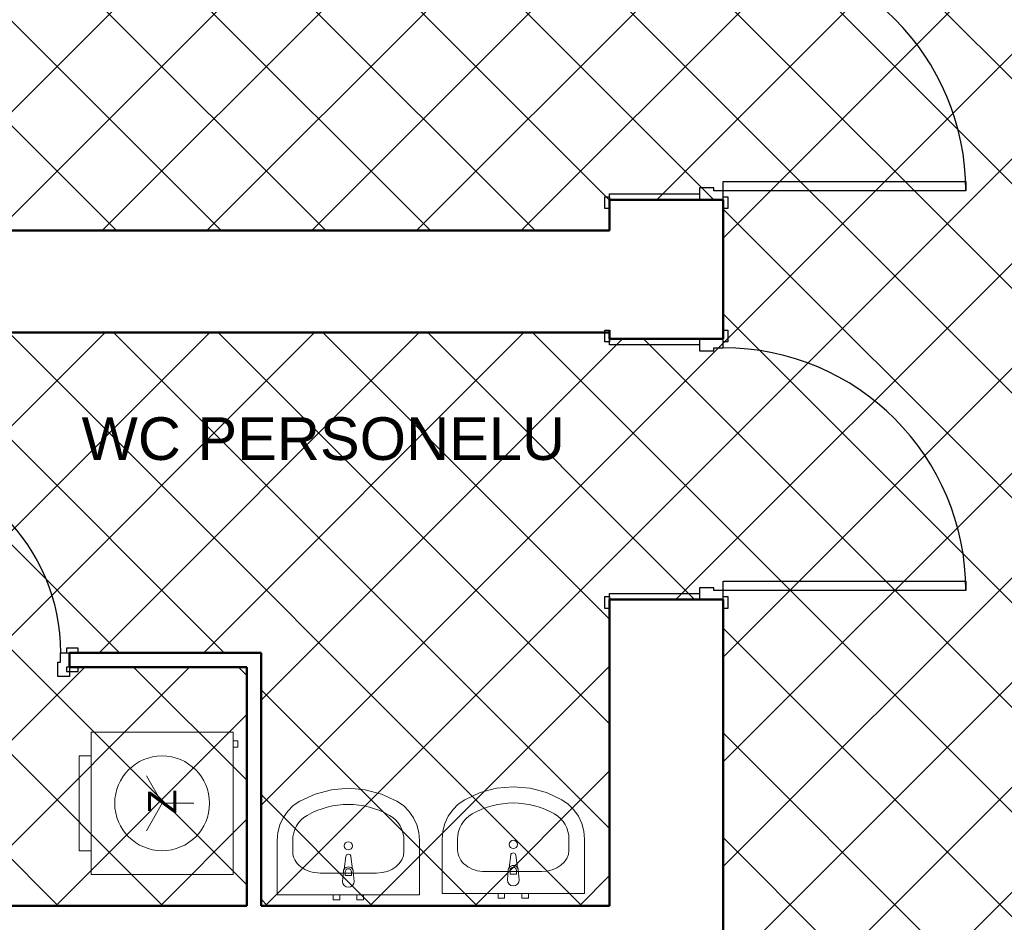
# Model space of a CAD drawing. Header units: millimetres. Extents: x -61343 to 9939, y -6894 to 7453.
# Tile 28 of 255: x -26726 to -26310, y 3639 to 4019. Entities that reach past the tile are written whole.
import ezdxf
from ezdxf.enums import TextEntityAlignment as Align

# ---------------------------------------------------------------- set-up
doc = ezdxf.new("R2010")
doc.units = ezdxf.units.MM
doc.header["$MEASUREMENT"] = 0
for name, color, linetype, lineweight in [('A_opisy', 81, 'Continuous', 13), ('A_sanitarka', 140, 'Continuous', 13), ('A_wymiary', 253, 'Continuous', 9), ('A_ściany istniejące hatch', 82, 'Continuous', 9)]:
    doc.layers.add(name, color=color, linetype=linetype, lineweight=lineweight)
for name, color, linetype in [('Drzwi Archicad', 7, 'Continuous'), ('Konstrukcja - Ściany zew', 7, 'Continuous'), ('Wnętrze - Umeblowanie', 7, 'Continuous')]:
    doc.layers.add(name, color=color, linetype=linetype)
doc.styles.get("Standard").update_dxf_attribs({"font": 'arial.ttf'})
doc.styles.add('STYL_AUTOMATYCZNY_1', font='arial.ttf')
doc.dimstyles.new('1do100', dxfattribs={"dimtxt": 20, "dimasz": 15, "dimexe": 15, "dimexo": 0.625, "dimgap": 6, "dimtad": 1, "dimtxsty": 'Standard', "dimblk": 'ARCHTICK', "dimcen": 2.5, "dimadec": 0, "dimazin": 0, "dimtfac": 1, "dimtmove": 0, "dimatfit": 3, "dimldrblk": 'OBLIQUE', "dimfxl": 15, "dimfxlon": 1, "dimarcsym": 0})

# ---------------------------------------------------------------- blocks, each defined once
blk = doc.blocks.new('Drzwi metalowe 27_3')
at = {"layer": 'Drzwi Archicad', "color": 7, "linetype": 'Continuous', "lineweight": 25}
for p, q in [((472.0000000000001, 0), (472, 1024)), ((472, 1024), (512, 1024)), ((512, 1024), (512, 0)), ((-587.0000000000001, 0), (-587.0000000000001, 19)), ((-587.0000000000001, 19), (-537, 19)), ((-537, 0), (-587.0000000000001, 0)), ((-512, 0), (-550, 0)), ((-550, 0), (-550, -100)), ((-537, 19), (-537, 0)), ((-512, -40), (-512, 0)), ((512, 0), (472.0000000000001, 0)), ((550, 0), (512, 0)), ((512, 0), (512, -40)), ((537, 19), (587.0000000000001, 19)), ((537, 0), (537, 19)), ((587.0000000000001, 0), (537, 0)), ((550, -100), (550, 0)), ((587.0000000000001, 19), (587.0000000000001, 0)), ((-500, -40), (-512, -40)), ((-500, -100), (-500, -40)), ((512, -40), (500, -40)), ((500, -40), (500, -100)), ((-550, -480), (-550, -100)), ((-550, -100), (-525, -100)), ((-550, -100), (-500, -100)), ((-525, -100), (-525, -480)), ((500, -100), (550, -100)), ((525, -480), (525, -100)), ((525, -100), (550, -100)), ((550, -100), (550, -480)), ((-587.0000000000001, -499), (-587.0000000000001, -480)), ((-587.0000000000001, -480), (-537, -480)), ((-525, -480), (-550, -480)), ((-537, -480), (-537, -499)), ((550, -480), (525, -480)), ((537, -480), (587.0000000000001, -480)), ((537, -499), (537, -480)), ((587.0000000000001, -480), (587.0000000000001, -499)), ((-537, -499), (-587.0000000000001, -499)), ((587.0000000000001, -499), (537, -499))]:
    blk.add_line(p, q, dxfattribs=at)
blk.add_arc((512, 0), 1024, 90, 180, dxfattribs=at)
blk = doc.blocks.new('Ściana_6_1', base_point=(-11072.26123587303, -3900.000000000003))
at = {"layer": 'Konstrukcja - Ściany zew', "color": 7, "linetype": 'Continuous', "lineweight": 50}
for p, q in [((-11552.26123587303, 6229.991698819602), (-11552.26123587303, 6192.991698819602)), ((-11172.26123587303, 6229.991698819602), (-11552.26123587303, 6229.991698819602)), ((-11072.26123587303, 6229.991698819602), (-11172.26123587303, 6229.991698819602)), ((-11072.26123587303, 6229.991698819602), (-11072.26123587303, 6192.991698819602)), ((-11552.26123587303, 5643.609307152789), (-11552.26123587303, 5680.609307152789)), ((-11072.26123587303, 5643.609307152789), (-11072.26123587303, 5680.609307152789)), ((-11172.26123587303, 5643.609307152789), (-11552.26123587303, 5643.609307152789)), ((-11072.26123587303, 5643.609307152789), (-11172.26123587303, 5643.609307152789)), ((-11552.26123587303, 4543.609307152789), (-11552.26123587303, 4506.609307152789)), ((-11172.26123587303, 4543.609307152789), (-11552.26123587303, 4543.609307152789)), ((-11072.26123587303, 4543.609307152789), (-11172.26123587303, 4543.609307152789)), ((-11072.26123587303, 4543.609307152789), (-11072.26123587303, 4506.609307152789))]:
    blk.add_line(p, q, dxfattribs=at)
at = {"layer": 'Konstrukcja - Ściany zew', "color": 7, "linetype": 'Continuous', "lineweight": 50, "flags": 128}
for points in [[(-11552.26123587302, 6229.991698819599), (-11552.26123587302, 6099.999999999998)], [(-11072.26123587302, 5643.60930715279), (-11072.26123587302, 6229.991698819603)], [(-11552.26123587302, 5669.999999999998), (-11552.26123587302, 5643.609307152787)], [(-11552.26123587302, 4543.609307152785), (-11552.26123587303, 3252.197384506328)], [(-11072.26123587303, 3075.060621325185), (-11072.26123587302, 4543.609307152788)]]:
    blk.add_lwpolyline(points, dxfattribs=at)
at = {"layer": 'Drzwi Archicad', "color": 21, "linetype": 'Continuous', "lineweight": 13, "true_color": 0xff9955, "zscale": 1000, "rotation": 270}
for p in [(-11072.26123587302, 6779.991698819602), (-11072.26123587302, 5093.609307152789)]:
    blk.add_blockref('Drzwi metalowe 27_3', p, dxfattribs=at)
blk = doc.blocks.new('Ściana_25_1', base_point=(-11072.26123587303, 3102.197384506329))
at = {"layer": 'Konstrukcja - Ściany zew', "color": 7, "linetype": 'Continuous', "lineweight": 50, "flags": 128}
for points in [[(-13082.26123587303, 3252.19738450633), (-14762.26123587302, 3252.19738450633)], [(-11552.26123587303, 3252.197384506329), (-13022.26123587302, 3252.19738450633)]]:
    blk.add_lwpolyline(points, dxfattribs=at)
blk = doc.blocks.new('Ściana_26_1', base_point=(-11072.26123587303, 5669.999999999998))
at = {"layer": 'Konstrukcja - Ściany zew', "color": 7, "linetype": 'Continuous', "lineweight": 50, "flags": 128}
for points in [[(-11552.26123587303, 6099.999999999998), (-17472.26123587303, 6100)], [(-17472.26123587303, 5670), (-11552.26123587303, 5669.999999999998)]]:
    blk.add_lwpolyline(points, dxfattribs=at)
blk = doc.blocks.new('Ściana_27_1', base_point=(-13082.26123587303, 4319.174191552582))
at = {"layer": 'Konstrukcja - Ściany zew', "color": 7, "linetype": 'Continuous', "lineweight": 50, "flags": 128}
for points in [[(-13022.26123587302, 4319.174191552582), (-13082.26123587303, 4319.174191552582)], [(-13022.26123587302, 3252.19738450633), (-13022.26123587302, 4319.174191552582)], [(-13082.26123587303, 4259.174191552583), (-13082.26123587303, 3252.19738450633)]]:
    blk.add_lwpolyline(points, dxfattribs=at)
blk = doc.blocks.new('Drzwi metalowe 27_22')
at = {"layer": 'Drzwi Archicad', "color": 7, "linetype": 'Continuous', "lineweight": 25}
for p, q in [((366.9999999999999, 0), (366.9999999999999, 814)), ((366.9999999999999, 814), (406.9999999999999, 814)), ((406.9999999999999, 814), (406.9999999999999, 0)), ((-482, 0), (-482, 19)), ((-482, 19), (-432, 19)), ((-432, 0), (-482, 0)), ((-407, 0), (-445, 0)), ((-445, 0), (-445, -100)), ((-432, 19), (-432, 0)), ((-407, -40), (-407, 0)), ((406.9999999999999, 0), (366.9999999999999, 0)), ((445, 0), (407, 0)), ((407, 0), (407, -40)), ((432, 19), (482, 19)), ((432, 0), (432, 19)), ((482, 0), (432, 0)), ((445, -100), (445, 0)), ((482, 19), (482, 0)), ((-395, -40), (-407, -40)), ((-395, -100), (-395, -40)), ((407, -40), (395, -40)), ((395, -40), (395, -100)), ((-482, -79), (-482, -60)), ((-482, -60), (-432, -60)), ((-432, -79), (-482, -79)), ((-432, -60), (-432, -79)), ((432, -60), (482, -60)), ((432, -79), (432, -60)), ((482, -79), (432, -79)), ((482, -60), (482, -79)), ((-445, -100), (-395, -100)), ((395, -100), (445, -100))]:
    blk.add_line(p, q, dxfattribs=at)
at = {"layer": 'Drzwi Archicad', "color": 7, "linetype": 'Continuous', "lineweight": 50}
for p, q in [((-445, 0), (-482, 0)), ((-445, 0), (-482, 0)), ((-445, 0), (-445, -60)), ((-445, 0), (-445, -60)), ((445, 0), (445, -60)), ((445, 0), (445, -60)), ((445, 0), (482, 0)), ((445, 0), (482, 0)), ((-445, -60), (-482, -60)), ((-445, -60), (-482, -60)), ((445, -60), (482, -60)), ((445, -60), (482, -60))]:
    blk.add_line(p, q, dxfattribs=at)
at = {"layer": 'Drzwi Archicad', "color": 7, "linetype": 'Continuous', "lineweight": 25}
blk.add_arc((406.9999999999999, 0), 814, 90, 180, dxfattribs=at)
blk = doc.blocks.new('Ściana_116_1', base_point=(-13082.26123587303, 4319.174191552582))
at = {"layer": 'Konstrukcja - Ściany zew', "color": 7, "linetype": 'Continuous', "lineweight": 50}
for p, q in [((-14720.54434790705, 4319.174191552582), (-14757.54434790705, 4319.174191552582)), ((-14720.54434790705, 4319.174191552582), (-14720.54434790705, 4259.174191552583)), ((-13830.54434790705, 4319.174191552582), (-13793.54434790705, 4319.174191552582)), ((-13830.54434790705, 4319.174191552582), (-13830.54434790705, 4259.174191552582)), ((-14720.54434790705, 4259.174191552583), (-14757.54434790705, 4259.174191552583)), ((-13830.54434790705, 4259.174191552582), (-13793.54434790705, 4259.174191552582))]:
    blk.add_line(p, q, dxfattribs=at)
at = {"layer": 'Konstrukcja - Ściany zew', "color": 7, "linetype": 'Continuous', "lineweight": 50, "flags": 128}
for points in [[(-14720.54435939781, 4319.174191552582), (-14762.26123587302, 4319.174191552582)], [(-13082.26123587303, 4319.174191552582), (-13830.54434688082, 4319.174191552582)], [(-14762.26123587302, 4259.174191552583), (-14720.54434509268, 4259.174191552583)], [(-13830.54433794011, 4259.174191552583), (-13082.26123587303, 4259.174191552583)]]:
    blk.add_lwpolyline(points, dxfattribs=at)
at = {"layer": 'Drzwi Archicad', "color": 21, "linetype": 'Continuous', "lineweight": 13, "true_color": 0xff9955, "xscale": -1, "zscale": 1000}
blk.add_blockref('Drzwi metalowe 27_22', (-14275.54434790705, 4319.174191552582), dxfattribs=at)
blk = doc.blocks.new('Pralka 27')
for q in [(0, -166.6666666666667), (-115.4700538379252, -366.6666666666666), (115.4700538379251, -366.6666666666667)]:
    blk.add_line((0, -300), q)
at = {"flags": 128}
for points in [[(-300, 0), (-300, -600), (300, -600), (300, 0)], [(-263.5, 8.266365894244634e-16), (-236.5, -8.266365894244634e-16), (-236.5, 20), (-263.5, 20)], [(-263.5, 8.266365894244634e-16), (-236.5, -8.266365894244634e-16), (-236.5, 20), (-263.5, 20)], [(-200, -600), (-200, -650), (200, -650), (200, -600)]]:
    blk.add_lwpolyline(points, close=True, dxfattribs=at)
blk.add_circle((0, -300), 200)
at = {"style": 'STYL_AUTOMATYCZNY_1'}
blk.add_attdef('stDisplayText', text='', height=120, rotation=180, dxfattribs=at).set_placement((0, -293.1425694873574), align=Align.MIDDLE_CENTER)
blk = doc.blocks.new('Umywalka 27')
for p, q in [((-13.6, -97.09918775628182), (-13.6, -82.22859068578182)), ((-13.6, -82.22859068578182), (13.6, -82.22859068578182)), ((13.6, -82.22859068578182), (13.6, -97.09918775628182)), ((118.8260869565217, -92.31818181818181), (-118.8260869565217, -92.31818181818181)), ((-234.7826086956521, -183.2727272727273), (-234.7826086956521, -229.090909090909)), ((234.7826086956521, -183.2727272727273), (234.7826086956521, -229.090909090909))]:
    blk.add_line(p, q)
at = {"flags": 128}
for points in [[(-300, 0), (-299.9999999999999, -229.090909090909), (-297.1051497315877, -262.8129358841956), (-288.5131192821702, -295.4571957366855), (-274.4985127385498, -325.9803674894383), (-255.5092414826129, -353.4069206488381), (-232.1522087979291, -376.860293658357), (-205.1739130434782, -395.5909090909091), (-139.9820536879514, -425.5322264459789), (-70.96147764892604, -443.8309893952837), (7.170073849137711e-14, -449.9866996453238), (70.96147764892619, -443.8309893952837), (139.9820536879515, -425.5322264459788), (205.1739130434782, -395.5909090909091), (232.1522087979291, -376.860293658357), (255.5092414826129, -353.4069206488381), (274.4985127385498, -325.9803674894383), (288.5131192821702, -295.4571957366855), (297.1051497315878, -262.8129358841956), (300, -229.090909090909), (300, 0)], [(-63.5, 8.266365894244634e-16), (-36.50000000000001, -8.266365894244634e-16), (-36.50000000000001, 20), (-63.5, 20)], [(36.50000000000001, 8.266365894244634e-16), (63.5, -8.266365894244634e-16), (63.5, 20), (36.50000000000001, 20)]]:
    blk.add_lwpolyline(points, close=True, dxfattribs=at)
blk.add_lwpolyline([(-25, -57.31818181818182), (-21, -99.27099209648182, 0.1210195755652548), (-17.72976797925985, -108.7844437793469), (-11.1, -161.7181818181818, 0.8825662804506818), (11.1000000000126, -161.7181818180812), (17.72976797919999, -108.7844437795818, 0.1210195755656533), (21.00000000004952, -99.27099209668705), (25, -57.31818181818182, 0.9999999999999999)], format="xyb", close=True, dxfattribs=at)
blk.add_circle((0, -207.135), 17.5)
for centre, radius, start, end in [((0, -97.37107366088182), 21.0857698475, 212.7710253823, 327.2289746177), ((0, -97.09918775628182), 13.6, 180, 0)]:
    blk.add_arc(centre, radius, start, end)
for centre, major_axis, ratio, start_param, end_param in [((-118.695652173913, -183.2727272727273), (116.0659090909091, 0), 0.7836456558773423, 1.570796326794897, 3.141592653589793), ((118.695652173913, -183.2727272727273), (116.0659090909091, 0), 0.7836456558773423, 0, 1.570796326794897), ((-118.8521739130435, -229.090909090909), (7.42135960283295e-15, 121.1999999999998), 0.9565217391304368, 1.570796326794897, 2.644617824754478), ((118.8521739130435, -229.090909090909), (7.42135960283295e-15, 121.1999999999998), 0.9565217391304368, 3.638567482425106, 4.71238898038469), ((0, 0), (2.33796207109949e-14, 381.8181818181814), 0.9565217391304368, 2.644617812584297, 3.638567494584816)]:
    blk.add_ellipse(centre, major_axis=major_axis, ratio=ratio, start_param=start_param, end_param=end_param)
blk = doc.blocks.new('_ArchTick')
at = {"color": 0, "linetype": 'ByBlock', "const_width": 0.15}
blk.add_lwpolyline([(-0.5, -0.5), (0.5, 0.5)], dxfattribs=at)
blk = doc.blocks.new('*D2990')
at = {"layer": 'A_wymiary', "color": 0, "lineweight": -2, "transparency": 16777216}
for p, q in [((-41567.80092265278, 3918.543981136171), (-41597.80092265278, 3918.543981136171)), ((-41582.80092265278, 3918.543981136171), (-41582.80092265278, 3818.543981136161)), ((-41597.80092265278, 3818.543981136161), (-41567.80092265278, 3818.543981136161))]:
    blk.add_line(p, q, dxfattribs=at)
at = {"layer": 'Defpoints', "color": 0, "transparency": 16777216}
for p in [(-5380.043037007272, 3918.543981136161), (-41623.519732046, 3818.543981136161), (-41582.80092265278, 3818.543981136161)]:
    blk.add_point(p, dxfattribs=at)
at = {"layer": 'A_wymiary', "color": 0, "lineweight": -2, "transparency": 16777216, "xscale": 15, "yscale": 15, "zscale": 15}
for p, rotation in [((-41582.80092265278, 3918.543981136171), 90), ((-41582.80092265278, 3818.543981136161), 270)]:
    blk.add_blockref('_ArchTick', p, dxfattribs=dict(at, rotation=rotation))
at = {"layer": 'A_wymiary', "color": 0, "transparency": 16777216, "insert": (-41599.01238240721, 3868.54398113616), "char_height": 20, "attachment_point": 5, "rotation": 90}
blk.add_mtext('100', dxfattribs=at)
blk = doc.blocks.new('_Oblique')
at = {"color": 0, "linetype": 'ByBlock', "lineweight": -2}
blk.add_line((-0.5, -0.5), (0.5, 0.5), dxfattribs=at)

msp = doc.modelspace()

# ---------------------------------------------------------------- hatches: boundary and pattern name
at = {"layer": 'A_ściany istniejące hatch'}
h = msp.add_hatch(dxfattribs=at)
h.set_pattern_fill('NET', color=256, scale=250, angle=45)
h.set_pattern_definition([(45, (7385.571392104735, 0), (-22.09708691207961, 22.09708691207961), []), (135, (7385.571392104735, 0), (-22.09708691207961, -22.09708691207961), [])])
h.paths.add_polyline_path([(-24601.05965633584, 5156.323444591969), (-24559.05965633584, 5156.323441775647), (-24559.05965633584, 4894.323442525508), (-24349.05965633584, 4894.323442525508), (-24349.05965633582, 4852.323442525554), (-24601.05965633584, 4852.323442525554)], flags=16)
h.paths.add_polyline_path([(-24007.05800551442, 4880.323442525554), (-24007.05800551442, 4820.323442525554), (-24127.05965633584, 4820.323442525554), (-24127.05965633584, 4660.323442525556), (-24187.05965633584, 4660.323442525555), (-24187.05965633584, 4852.323442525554), (-24229.05965633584, 4852.323442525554), (-24229.05965633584, 4894.323442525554), (-24225.05965633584, 4894.323442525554), (-24225.05965633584, 5553.323442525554), (-24559.05965633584, 5553.323442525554), (-24559.05965633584, 5507.323442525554), (-24601.05965633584, 5507.323442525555), (-24601.05965633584, 5597.323442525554), (-24143.05965633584, 5597.323442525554), (-24143.05965931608, 5553.323442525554), (-24181.05965633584, 5553.323442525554), (-24181.05965633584, 4880.323442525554)], flags=17)
h.paths.add_polyline_path([(-23403.05965633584, 4880.323442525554), (-23261.05965633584, 4880.323442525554), (-23261.05965633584, 4942.323442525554), (-23217.05965633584, 4942.323442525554), (-23217.05965633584, 4657.323445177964), (-23277.05965633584, 4657.323445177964), (-23277.05965633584, 4820.323442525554), (-23403.05965633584, 4820.323442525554)], flags=17)
h.paths.add_polyline_path([(-23360.05965633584, 4000.323442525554), (-23277.05965633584, 4000.323442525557), (-23277.05965633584, 4115.323445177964), (-23217.05965633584, 4115.323445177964), (-23217.05965633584, 3942.323442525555), (-23277.05965633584, 3942.323442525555), (-23277.05965633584, 3975.323442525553), (-23360.05965633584, 3975.323442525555)], flags=17)
h.paths.add_polyline_path([(-23717.05965633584, 4570.323442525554), (-23687.05965633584, 4570.323442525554), (-23687.05965633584, 4540.323442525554), (-23717.05965633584, 4540.323442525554)], flags=17)
h.paths.add_polyline_path([(-23717.05965633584, 4276.323442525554), (-23687.05965633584, 4276.323442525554), (-23687.05965633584, 4306.323442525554), (-23717.05965633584, 4306.323442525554)], flags=17)
h.paths.add_polyline_path([(-24205.05965633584, 2730.323442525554), (-24145.05965633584, 2730.323442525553), (-24145.05965633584, 2570.323442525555), (-23907.05965633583, 2570.323442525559), (-23907.05965633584, 2750.323442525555), (-23847.05965633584, 2750.323442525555), (-23847.05965633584, 2570.323442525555), (-23277.05965633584, 2570.323442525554), (-23277.05965633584, 2720.323442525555), (-23217.05965633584, 2720.323442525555), (-23217.05965633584, 2510.323442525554), (-24205.05965633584, 2510.323442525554)])
h.paths.add_polyline_path([(-26687.05965227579, 5880.323442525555), (-26474.05965633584, 5880.32344487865), (-26474.05966137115, 5974.357659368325), (-26449.05965901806, 5974.35765319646), (-26449.05965901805, 5855.323442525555), (-26687.05965227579, 5855.323442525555)], flags=17)
h.paths.add_polyline_path([(-26054.05965633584, 5854.668952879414), (-26019.05965633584, 5854.668952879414), (-26019.05965633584, 5974.35765319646), (-26054.05965633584, 5974.35765319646)], flags=17)
h.paths.add_polyline_path([(-25764.05965630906, 4030.323442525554), (-25694.05966801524, 4030.323442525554), (-25694.05966801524, 3970.323442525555), (-25764.05965630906, 3970.323442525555)], flags=17)
h.paths.add_polyline_path([(-25354.05965630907, 4030.323442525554), (-25284.05965630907, 4030.323442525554), (-25284.05965630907, 3970.323442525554), (-25354.05965630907, 3970.323442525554)], flags=17)
h.paths.add_polyline_path([(-24913.05965630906, 4030.323442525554), (-24845.05966801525, 4030.323442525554), (-24845.05966801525, 3970.323442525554), (-24913.05965630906, 3970.323442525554)], flags=17)
h.paths.add_polyline_path([(-24710.05965630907, 4030.323442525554), (-24629.05966801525, 4030.323442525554), (-24629.05966801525, 3970.323442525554), (-24710.05965630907, 3970.323442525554)], flags=17)
h.paths.add_polyline_path([(-24127.05965633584, 4530.323438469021), (-24187.05965633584, 4530.323438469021), (-24187.05965633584, 4454.323442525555), (-24127.05965633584, 4454.323442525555)], flags=17)
h.paths.add_polyline_path([(-24559.05965633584, 5377.323440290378), (-24601.05965633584, 5377.323440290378), (-24601.05965633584, 5286.323444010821), (-24559.05965633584, 5286.323444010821)], flags=16)
h.paths.add_polyline_path([(-24013.05965633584, 5597.323442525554), (-23879.05965633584, 5597.323442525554), (-23879.05965633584, 5553.323442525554), (-24013.05965633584, 5553.323442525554)], flags=17)
h.paths.add_polyline_path([(-23261.05965633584, 5277.323444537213), (-23217.05965633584, 5277.323444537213), (-23217.05965633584, 5352.323442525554), (-23261.05965633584, 5352.323442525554)], flags=17)
h.paths.add_polyline_path([(-23261.05965633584, 5072.323442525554), (-23217.05965633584, 5072.323442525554), (-23217.05965633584, 5147.323442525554), (-23261.05965633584, 5147.323442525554)], flags=17)
h.paths.add_polyline_path([(-23277.05965633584, 4451.32344741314), (-23217.05965633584, 4451.32344741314), (-23217.05965633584, 4527.323445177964), (-23277.05965633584, 4527.323445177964)], flags=17)
h.paths.add_polyline_path([(-23277.05965633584, 4245.32344741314), (-23217.05965633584, 4245.32344741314), (-23217.05965633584, 4321.323445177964), (-23277.05965633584, 4321.323445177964)], flags=17)
h.paths.add_polyline_path([(-23277.05965633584, 3737.323444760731), (-23217.05965633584, 3737.323444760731), (-23217.05965633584, 3812.323442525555), (-23277.05965633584, 3812.323442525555)], flags=17)
h.paths.add_polyline_path([(-23277.05965633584, 3532.323444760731), (-23217.05965633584, 3532.323444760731), (-23217.05965633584, 3607.323442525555), (-23277.05965633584, 3607.323442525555)], flags=17)
h.paths.add_polyline_path([(-23277.05965633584, 3060.32344476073), (-23217.05965633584, 3060.32344476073), (-23217.05965633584, 3130.323442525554), (-23277.05965633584, 3130.323442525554)], flags=17)
h.paths.add_polyline_path([(-23217.05965633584, 2855.323442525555), (-23277.05965633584, 2855.323442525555), (-23277.05965633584, 2925.323442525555), (-23217.05965633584, 2925.323442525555)], flags=17)
h.paths.add_polyline_path([(-24502.05965659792, 2970.323442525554), (-24432.05965633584, 2970.323442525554), (-24432.05965633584, 2910.323442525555), (-24502.05965659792, 2910.323442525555)], flags=17)
h.paths.add_polyline_path([(-24707.05965633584, 2910.323442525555), (-24637.05965633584, 2910.323442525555), (-24637.05965633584, 2970.323442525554), (-24707.05965633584, 2970.323442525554)], flags=17)
h.paths.add_polyline_path([(-24912.05965659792, 2970.323442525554), (-24842.05965633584, 2970.323442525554), (-24842.05965633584, 2910.323442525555), (-24912.05965659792, 2910.323442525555)], flags=17)
h.paths.add_polyline_path([(-25169.05965633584, 2910.323442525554), (-25047.05966804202, 2910.323442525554), (-25047.05966804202, 2970.323442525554), (-25169.05965633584, 2970.323442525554)], flags=17)
h.paths.add_polyline_path([(-25374.05965659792, 2970.323442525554), (-25304.05965633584, 2970.323442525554), (-25304.05965633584, 2910.323442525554), (-25374.05965659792, 2910.323442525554)], flags=17)
h.paths.add_polyline_path([(-25579.05965633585, 2910.323442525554), (-25509.05965633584, 2910.323442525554), (-25509.05965633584, 2970.323442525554), (-25579.05965633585, 2970.323442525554)], flags=17)
h.paths.add_polyline_path([(-25784.05965659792, 2970.323442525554), (-25714.05965633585, 2970.323442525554), (-25714.05965633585, 2910.323442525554), (-25784.05965659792, 2910.323442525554)], flags=17)
h.paths.add_polyline_path([(-23895.05965633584, 2970.323442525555), (-23981.55965633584, 2970.323442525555), (-23981.54424533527, 2910.323442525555), (-23907.05965633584, 2910.323442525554), (-23907.05965633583, 2860.323442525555), (-23847.05965633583, 2860.323442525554), (-23847.05965633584, 3103.823442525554), (-23895.05965633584, 3103.823442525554)], flags=17)
h.paths.add_polyline_path([(-24091.55965633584, 2970.323442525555), (-24091.54424533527, 2910.323442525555), (-24145.05965633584, 2910.323442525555), (-24145.05965633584, 2870.323442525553), (-24205.05965633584, 2870.323442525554), (-24205.05965633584, 2910.323442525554), (-24297.05965633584, 2910.323442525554), (-24297.05965633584, 2970.323442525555)], flags=17)
h.paths.add_polyline_path([(-26079.05965633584, 2864.323442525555), (-26019.05965633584, 2864.323442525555), (-26019.05965633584, 2910.323442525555), (-25919.05965633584, 2910.323442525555), (-25919.05966804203, 2970.323442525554), (-26079.05965633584, 2970.323442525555)], flags=17)
h.paths.add_polyline_path([(-24289.05965630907, 4030.323442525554), (-24187.05965633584, 4030.323442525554), (-24187.05965633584, 4324.323442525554), (-24127.05965633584, 4324.32343846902), (-24127.05965633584, 4000.323442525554), (-24110.05965633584, 4000.323442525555), (-24110.05965633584, 3975.323442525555), (-24127.05965633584, 3975.323442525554), (-24127.05965633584, 3620.323442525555), (-24100.05965633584, 3620.323442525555), (-24100.05965633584, 3540.323442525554), (-24127.05965633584, 3540.323442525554), (-24127.05965633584, 3320.323442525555), (-24302.55965633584, 3320.323442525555), (-24302.55965633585, 3368.323442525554), (-24167.05965633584, 3368.323442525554), (-24167.05965633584, 3970.323442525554), (-24289.05965657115, 3970.323442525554)], flags=17)
h.paths.add_polyline_path([(-24494.05965630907, 4030.323442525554), (-24424.05965630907, 4030.323442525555), (-24424.05965630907, 3970.323442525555), (-24457.05965633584, 3970.323442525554), (-24457.05965633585, 3804.323442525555), (-24489.05965633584, 3804.323445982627), (-24489.05965633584, 3970.323442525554), (-24494.05965630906, 3970.323442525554)], flags=17)
h.paths.add_polyline_path([(-24736.05965633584, 3368.323442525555), (-24489.05965633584, 3368.323442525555), (-24489.05965633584, 3518.323447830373), (-24457.05965633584, 3518.3234443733), (-24457.05965633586, 3368.323442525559), (-24412.55965633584, 3368.323442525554), (-24412.55965633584, 3320.323442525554), (-24736.05965633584, 3320.323442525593)], flags=17)
h.paths.add_polyline_path([(-25725.05965633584, 3368.323442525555), (-25725.05965633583, 3320.323442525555), (-25485.05965633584, 3320.323442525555), (-25485.05965633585, 3368.323442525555), (-25489.05965630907, 3368.323442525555), (-25489.05965630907, 3460.323442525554), (-25517.05965630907, 3460.323442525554), (-25517.05965630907, 3368.323442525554)], flags=17)
h.paths.add_polyline_path([(-26079.05965633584, 4061.323442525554), (-26019.05965633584, 4061.323442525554), (-26019.05965633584, 4030.323442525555), (-25899.05965630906, 4030.323442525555), (-25899.05966801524, 3970.323442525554), (-26039.05965633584, 3970.323442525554), (-26039.05965633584, 3368.323442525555), (-25835.05965633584, 3368.323442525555), (-25835.05965633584, 3320.323442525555), (-26079.05965633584, 3320.323442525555)], flags=17)
h.paths.add_polyline_path([(-26019.05965633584, 4357.738516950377), (-26079.05965633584, 4357.738516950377), (-26079.05965633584, 4201.323453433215), (-26019.05965633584, 4201.323453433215)], flags=17)
h.paths.add_polyline_path([(-26019.05965633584, 4572.297004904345), (-26079.05965633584, 4572.297004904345), (-26079.05965633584, 4492.738518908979), (-26019.05965633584, 4492.738518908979)], flags=17)
h.paths.add_polyline_path([(-26019.05965633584, 4787.323442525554), (-26079.05965633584, 4787.323442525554), (-26079.05965633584, 4707.297013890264), (-26019.05965633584, 4707.297013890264)], flags=17)
h.paths.add_polyline_path([(-26019.05965633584, 5107.323442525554), (-26079.05965633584, 5107.323442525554), (-26079.05965633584, 4922.323442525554), (-26019.05965633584, 4922.323442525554)], flags=17)
h.paths.add_polyline_path([(-26019.05965633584, 5312.323442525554), (-26079.05965633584, 5312.323442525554), (-26079.05965633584, 5242.323455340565), (-26019.05965633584, 5242.323455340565)], flags=17)
h.paths.add_polyline_path([(-26019.05965633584, 5527.323442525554), (-26079.05965633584, 5527.323442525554), (-26079.05965633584, 5447.323442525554), (-26019.05965633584, 5447.323442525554)], flags=17)
h.paths.add_polyline_path([(-27069.05965633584, 5252.439788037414), (-27129.05965633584, 5252.439788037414), (-27129.05965633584, 5322.419772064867), (-27069.05965633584, 5322.419772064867), (-27069.05965633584, 5324.323442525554), (-26609.05965633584, 5324.323442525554), (-26609.05965633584, 5314.323442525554), (-26640.15965633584, 5314.323442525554), (-26640.15965633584, 5238.323442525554), (-26655.15965633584, 5238.323442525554), (-26655.15965633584, 5314.323442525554), (-26911.05965633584, 5314.323442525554), (-26911.05965633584, 5299.320287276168), (-26918.05965633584, 5299.320287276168), (-26918.05965633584, 5314.323442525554), (-27069.05965633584, 5314.323442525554)])
h.paths.add_polyline_path([(-27069.05965633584, 5197.323442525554), (-27069.05965633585, 5204.323442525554), (-26918.05965633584, 5204.323442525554), (-26918.05965633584, 5209.320288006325), (-26911.05965633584, 5209.320288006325), (-26911.05965633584, 5186.842374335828), (-26918.05965633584, 5186.842373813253), (-26918.05965633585, 5197.323442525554)], flags=17)
h.paths.add_polyline_path([(-27129.05965633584, 5117.439788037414), (-27069.05965633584, 5117.439788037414), (-27069.05965633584, 5087.323442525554), (-26918.05965633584, 5087.323442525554), (-26918.05965633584, 5096.842374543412), (-26911.05965633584, 5096.842374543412), (-26911.05965633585, 5087.323442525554), (-26655.15965633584, 5087.323442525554), (-26655.15965633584, 5143.323442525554), (-26640.15965633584, 5143.323442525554), (-26640.15965633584, 5087.323442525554), (-26612.05965609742, 5087.323442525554), (-26612.05965633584, 5072.323442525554), (-27069.05965633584, 5072.323442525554), (-27069.05965633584, 5046.959804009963), (-27129.05965633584, 5046.959804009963)])
h.paths.add_polyline_path([(-27129.05965633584, 4916.959804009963), (-27069.05965633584, 4916.959804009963), (-27069.05965633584, 4872.323442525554), (-26477.05965633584, 4872.323442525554), (-26477.05965633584, 4889.588796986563), (-26429.05965633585, 4889.588796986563), (-26429.05965633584, 4560.322612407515), (-26477.05965633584, 4560.322612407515), (-26477.05965633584, 4832.323442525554), (-27069.05965633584, 4832.323442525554), (-27069.05965633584, 4754.452296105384), (-27129.05965633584, 4754.452296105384)])
h.paths.add_polyline_path([(-27129.05965633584, 4414.472312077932), (-27069.05965633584, 4414.472312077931), (-27069.05965633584, 4392.323442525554), (-26477.05965633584, 4392.323442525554), (-26477.05965633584, 4450.322612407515), (-26429.05965633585, 4450.322612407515), (-26429.05965633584, 4053.322612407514), (-26477.05965633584, 4053.322612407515), (-26477.05965633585, 4367.323442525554), (-27069.05965633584, 4367.323442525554), (-27069.05965633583, 4344.256026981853), (-27129.05965633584, 4344.256026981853)])
h.paths.add_polyline_path([(-27129.05965633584, 4000.125357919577), (-27069.05965633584, 4000.125357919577), (-27069.05965633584, 3930.323442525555), (-26477.05965633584, 3930.323442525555), (-26477.05965633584, 3943.322612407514), (-26429.05965633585, 3943.322612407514), (-26429.05965633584, 3884.684373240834), (-26477.05965633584, 3884.684373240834), (-26477.05965633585, 3887.323442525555), (-27069.05965633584, 3887.323442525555), (-27069.05965633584, 3835.125357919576), (-27129.05965633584, 3835.125357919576)])
h.paths.add_polyline_path([(-27129.05965633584, 3700.125357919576), (-27069.05965633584, 3700.125357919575), (-27069.05965633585, 3645.543180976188), (-27010.05965633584, 3645.543180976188), (-27010.05965633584, 3787.240861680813), (-27000.69587569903, 3787.240861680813), (-27000.69587692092, 3781.240861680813), (-27004.05965633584, 3781.240861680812), (-27004.05965633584, 3645.543180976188), (-26907.05965633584, 3645.543180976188), (-26907.05965633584, 3781.240861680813), (-26911.69587692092, 3781.240861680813), (-26911.69587692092, 3787.240861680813), (-26896.5144484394, 3787.240861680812), (-26896.5144484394, 3781.240861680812), (-26901.05965633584, 3781.240861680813), (-26901.05965633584, 3645.543180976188), (-26804.05965633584, 3645.543180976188), (-26804.05965633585, 3781.240861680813), (-26807.5144484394, 3781.240861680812), (-26807.51444953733, 3787.240861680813), (-26798.05965633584, 3787.240861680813), (-26798.05965633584, 3752.240861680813), (-26793.88796868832, 3752.240861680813), (-26793.88796868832, 3746.240861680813), (-26798.05965633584, 3746.240861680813), (-26798.05965633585, 3645.543180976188), (-26630.05965633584, 3645.543180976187), (-26630.05965633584, 3746.240861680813), (-26704.88796654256, 3746.240861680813), (-26704.88796753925, 3752.240861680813), (-26624.05965633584, 3752.240861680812), (-26624.05965633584, 3645.543180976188), (-26477.05965633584, 3645.543180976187), (-26477.05965633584, 3774.684373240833), (-26429.05965633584, 3774.684373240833), (-26429.05965633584, 3627.829504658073), (-26477.05965633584, 3627.829504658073), (-26477.05965633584, 3630.543180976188), (-26624.05965633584, 3630.543180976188), (-26624.05965633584, 3588.24317934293), (-26630.05965633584, 3588.243180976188), (-26630.05965633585, 3630.543180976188), (-27069.05965633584, 3630.543180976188), (-27129.05965633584, 3630.543180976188)])
h.paths.add_polyline_path([(-27129.05965633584, 4549.472312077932), (-27069.05965633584, 4549.472312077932), (-27069.05965633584, 4619.452296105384), (-27129.05965633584, 4619.452296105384)])
h.paths.add_polyline_path([(-27129.05965633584, 4135.125357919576), (-27069.05965633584, 4135.125357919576), (-27069.05965633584, 4209.256026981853), (-27129.05965633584, 4209.256026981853)], flags=17)
h.paths.add_polyline_path([(-27129.05965633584, 3425.563196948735), (-27069.05965633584, 3425.563196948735), (-27069.05965633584, 3495.543180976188), (-27129.05965633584, 3495.543180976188)], flags=17)
h.paths.add_polyline_path([(-27129.05965633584, 3220.583212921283), (-27129.05965633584, 3290.563196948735), (-27069.05965633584, 3290.563196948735), (-27069.05965633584, 3280.563196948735), (-27022.05965633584, 3280.563196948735), (-27022.05965633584, 3451.543196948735), (-27010.8489369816, 3451.543196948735), (-27010.8489369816, 3445.543196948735), (-27016.05965633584, 3445.543196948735), (-27016.05965633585, 3280.563196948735), (-26917.05965633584, 3280.563196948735), (-26917.05965633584, 3445.543196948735), (-26921.84893456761, 3445.543196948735), (-26921.84893456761, 3451.543196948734), (-26906.54779697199, 3451.543196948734), (-26906.54779697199, 3445.543196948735), (-26911.05965633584, 3445.543196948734), (-26911.05965633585, 3280.563196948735), (-26814.05965633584, 3280.563196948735), (-26814.05965633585, 3445.543196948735), (-26817.54779522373, 3445.543196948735), (-26817.54779826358, 3451.543196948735), (-26803.51444971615, 3451.543196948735), (-26803.5144484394, 3445.543196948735), (-26808.05965633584, 3445.543196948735), (-26808.05965633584, 3280.563196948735), (-26711.05965633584, 3280.563196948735), (-26711.05965633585, 3445.543196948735), (-26714.5144484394, 3445.543196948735), (-26714.5144484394, 3451.543196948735), (-26711.05965633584, 3451.543196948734), (-26711.05965633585, 3495.543180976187), (-26630.05965633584, 3495.543180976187), (-26630.05965633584, 3499.243179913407), (-26624.05965633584, 3499.243179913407), (-26624.05965633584, 3485.215646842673), (-26630.05965633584, 3485.215646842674), (-26630.05965633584, 3489.543180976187), (-26705.05965633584, 3489.543180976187), (-26705.05965633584, 3280.563196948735), (-26630.05965633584, 3280.563196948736), (-26630.05965633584, 3396.215642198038), (-26624.05965633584, 3396.21564435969), (-26624.05965633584, 3280.563196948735), (-26477.05965633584, 3280.563196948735), (-26477.05965633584, 3517.829504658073), (-26429.05965633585, 3517.829504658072), (-26429.05965633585, 3084.023442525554), (-26477.05965633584, 3084.023442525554), (-26477.05965633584, 3265.563196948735), (-26624.05965633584, 3265.563196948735), (-26624.05965633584, 3168.053688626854), (-26630.05965633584, 3168.053688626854), (-26630.05965633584, 3265.563196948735), (-26705.05965633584, 3265.563196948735), (-26705.05965633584, 3072.723442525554), (-26630.05965633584, 3072.723442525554), (-26630.05965633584, 3079.05368821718), (-26624.05965633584, 3079.05368821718), (-26624.05965633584, 3063.023443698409), (-26630.05965633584, 3063.023442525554), (-26630.05965633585, 3066.723442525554), (-26711.05965633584, 3066.723442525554), (-26711.05965633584, 3140.323442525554), (-26714.5144484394, 3140.323442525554), (-26714.5144484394, 3146.323442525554), (-26711.05965633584, 3146.323442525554), (-26711.05965633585, 3265.563196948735), (-26808.05965633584, 3265.563196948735), (-26808.05965633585, 3146.323442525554), (-26803.51444929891, 3146.323442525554), (-26803.5144484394, 3140.323442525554), (-26817.54779697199, 3140.323442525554), (-26817.54779522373, 3146.323442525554), (-26814.05965633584, 3146.323442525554), (-26814.05965633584, 3265.563196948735), (-26911.05965633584, 3265.563196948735), (-26911.05965633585, 3146.323442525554), (-26906.54779697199, 3146.323442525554), (-26906.54779697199, 3140.323442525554), (-26921.84893562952, 3140.323442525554), (-26921.84893456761, 3146.323442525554), (-26917.05965633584, 3146.323442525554), (-26917.05965633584, 3265.563196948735), (-27016.05965633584, 3265.563196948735), (-27016.05965633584, 3146.323442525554), (-27010.84893516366, 3146.323442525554), (-27010.8489369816, 3140.323442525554), (-27022.05965633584, 3140.323442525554), (-27022.05965633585, 3265.563196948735), (-27069.05965633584, 3265.563196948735), (-27069.05965633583, 3220.583212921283)])
h.paths.add_polyline_path([(-27009.05965633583, 2829.323442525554), (-27069.05965633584, 2829.323442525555), (-27069.05965633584, 2910.323442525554), (-27129.05965633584, 2910.323442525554), (-27129.05965633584, 3085.583212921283), (-27069.05965633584, 3085.583212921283), (-27069.05965633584, 2970.323442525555), (-26630.05965633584, 2970.323442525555), (-26630.05965633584, 2974.023442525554), (-26624.05965633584, 2974.023443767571), (-26624.05965633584, 2970.323442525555), (-26477.05965633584, 2970.323442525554), (-26477.05965633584, 2974.023442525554), (-26429.05965633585, 2974.023442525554), (-26429.05965633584, 2919.323443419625), (-26454.05965633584, 2919.323442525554), (-26454.05965633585, 2930.323442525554), (-26624.05965633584, 2930.323442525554), (-26624.05965633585, 2925.583212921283), (-26630.05965633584, 2925.583212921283), (-26630.05965633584, 2930.323442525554), (-26814.05965633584, 2930.323442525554), (-26814.05965633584, 2890.070277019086), (-26839.05965633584, 2890.070277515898), (-26839.05965633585, 2930.323442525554), (-27009.05965633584, 2930.323442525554)])
h.paths.add_polyline_path([(-27009.05965633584, 2580.323442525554), (-27009.05965633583, 2619.323442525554), (-27069.05965633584, 2619.323442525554), (-27069.05965633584, 2520.323442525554), (-26019.05965633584, 2520.323442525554), (-26019.05965633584, 2724.323442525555), (-26079.05965633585, 2724.323442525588), (-26079.05965633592, 2580.323442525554)])
edge = h.paths.add_edge_path()
edge.add_line((-23749.05965633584, 5597.323442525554), (-23749.05965991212, 5553.323442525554))
edge.add_line((-23749.05965991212, 5553.323442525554), (-23711.05965633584, 5553.323442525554))
edge.add_line((-23711.05965633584, 5553.323442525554), (-23711.05965633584, 5403.323442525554))
edge.add_line((-23711.05965633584, 5403.323442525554), (-23684.05965633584, 5403.323442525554))
edge.add_line((-23684.05965633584, 5403.323442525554), (-23684.05965633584, 5553.323442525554))
edge.add_line((-23684.05965633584, 5553.323442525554), (-23261.05965633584, 5553.323442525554))
edge.add_line((-23261.05965633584, 5553.323442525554), (-23261.05965633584, 5482.323440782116))
edge.add_line((-23261.05965633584, 5482.323440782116), (-23217.05965633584, 5482.323442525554))
edge.add_line((-23217.05965633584, 5482.323442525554), (-23217.05965633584, 5597.323442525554))
edge.add_line((-23217.05965633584, 5597.323442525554), (-23749.05965633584, 5597.323485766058))
edge.add_line((-27084.05965633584, 5974.357659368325), (-27049.05965633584, 5974.357659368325))
edge.add_line((-27049.05965633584, 5974.357659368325), (-27049.05964925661, 5880.32344487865))
edge.add_line((-27049.05964925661, 5880.32344487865), (-26867.05965633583, 5880.32344487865))
edge.add_line((-26867.05965633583, 5880.32344487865), (-26867.05965218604, 5855.323442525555))
edge.add_line((-26867.05965218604, 5855.323442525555), (-27084.05965633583, 5855.323442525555))
edge.add_line((-27084.05965633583, 5855.323442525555), (-27084.05965633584, 5974.35765319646))
edge.add_line((-25489.05965630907, 3570.323442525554), (-25517.05965630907, 3570.323442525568))
edge.add_line((-25517.05965630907, 3570.323442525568), (-25517.05965624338, 3855.323442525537))
edge.add_line((-25517.05965624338, 3855.323442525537), (-25489.0596563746, 3855.323442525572))
edge.add_line((-25489.0596563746, 3855.323442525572), (-25489.05965617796, 3775.342492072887))
edge.add_line((-25489.05965617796, 3775.342492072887), (-25489.05965630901, 3683.71488578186))
edge.add_line((-25489.05965630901, 3683.71488578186), (-25489.05965630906, 3580.323442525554))
edge.add_line((-25489.05965630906, 3580.323442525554), (-25489.05966801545, 3570.323442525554))
edge.add_line((-26179.05965633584, 5852.323442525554), (-26019.05965633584, 5852.323442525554))
edge.add_line((-26019.05965633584, 5852.323442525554), (-26019.05965633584, 5662.323442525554))
edge.add_line((-26019.05965633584, 5662.323442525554), (-26079.05965633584, 5662.323442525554))
edge.add_line((-26079.05965633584, 5662.323442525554), (-26079.05965633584, 5792.323442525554))
edge.add_line((-26079.05965633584, 5792.323442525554), (-26179.05965633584, 5792.323442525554))
edge.add_line((-26179.05965633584, 5792.323442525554), (-26179.05965821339, 5852.323442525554))
edge.add_line((-26687.05965052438, 5852.323442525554), (-26329.05965633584, 5852.323442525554))
edge.add_line((-26329.05965633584, 5852.323442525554), (-26329.05965633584, 5792.323442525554))
edge.add_line((-26329.05965633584, 5792.323442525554), (-26429.05965633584, 5792.323442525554))
edge.add_line((-26429.05965633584, 5792.323442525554), (-26429.05965633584, 4999.588796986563))
edge.add_line((-26429.05965633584, 4999.588796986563), (-26477.05965633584, 4999.588796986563))
edge.add_line((-26477.05965633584, 4999.588796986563), (-26477.05965633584, 5072.323442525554))
edge.add_line((-26477.05965633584, 5072.323442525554), (-26517.05965299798, 5072.323442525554))
edge.add_line((-26517.05965299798, 5072.323442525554), (-26517.05965633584, 5087.323442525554))
edge.add_line((-26517.05965633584, 5087.323442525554), (-26477.05965633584, 5087.323442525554))
edge.add_line((-26477.05965633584, 5087.323442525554), (-26477.05965633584, 5792.323442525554))
edge.add_line((-26477.05965633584, 5792.323442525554), (-26687.05965141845, 5792.323442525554))
edge.add_line((-26687.05965141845, 5792.323442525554), (-26687.05965633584, 5852.323442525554))
edge.add_line((-26839.05965633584, 2790.070277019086), (-26814.05965633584, 2790.07027602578))
edge.add_line((-26814.05965633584, 2790.07027602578), (-26814.05965633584, 2755.323442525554))
edge.add_line((-26814.05965633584, 2755.323442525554), (-26454.05965633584, 2755.323442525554))
edge.add_line((-26454.05965633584, 2755.323442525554), (-26454.05965633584, 2821.355609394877))
edge.add_line((-26454.05965633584, 2821.355609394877), (-26429.05965633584, 2821.355609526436))
edge.add_line((-26429.05965633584, 2821.355609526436), (-26429.05965633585, 2750.323442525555))
edge.add_line((-26429.05965633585, 2750.323442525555), (-26759.05965633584, 2750.323442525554))
edge.add_line((-26759.05965633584, 2750.323442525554), (-26759.05965633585, 2730.323442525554))
edge.add_line((-26759.05965633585, 2730.323442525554), (-26839.05965633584, 2730.323442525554))
edge.add_line((-26839.05965633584, 2730.323442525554), (-26839.05965396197, 2790.070277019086))
h.paths.add_polyline_path([(-25059.05965633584, 3855.323442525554), (-25099.05965633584, 3855.323442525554), (-25099.05965633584, 3368.323442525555), (-25375.05965633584, 3368.323442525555), (-25375.05965633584, 3320.323442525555), (-24846.05965633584, 3320.323442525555), (-24846.05965633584, 3368.323442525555), (-25059.05965633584, 3368.323442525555)], flags=17)
h.paths.add_polyline_path([(-25099.05965633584, 3955.323442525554), (-25059.05965633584, 3955.323442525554), (-25059.05965633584, 3970.323442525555), (-25048.05965630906, 3970.323442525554), (-25048.05965630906, 4030.323442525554), (-25149.05965630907, 4030.323442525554), (-25149.05965657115, 3970.323442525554), (-25099.05965633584, 3970.323442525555)], flags=17)
h.paths.add_polyline_path([(-23578.05965693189, 4820.323442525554), (-23832.05800551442, 4820.323442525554), (-23832.05800239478, 4880.323442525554), (-23711.05965633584, 4880.323442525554), (-23711.05965633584, 4953.323446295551), (-23684.05965633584, 4953.323446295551), (-23684.05965633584, 4880.323442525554), (-23578.05965693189, 4880.323442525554)], flags=17)
h.paths.add_polyline_path([(-23789.5634736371, 3577.323442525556), (-23779.5634736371, 3577.323442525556), (-23779.5634736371, 3592.323442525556), (-23789.5634736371, 3592.323442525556)], flags=17)
h.paths.add_polyline_path([(-23699.5634736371, 3749.323442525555), (-23684.5634736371, 3749.323442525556), (-23684.5634736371, 3975.323442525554), (-23644.05965633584, 3975.323442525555), (-23644.05965261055, 4000.323442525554), (-24000.05965633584, 4000.323442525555), (-24000.05965633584, 3975.323442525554), (-23939.05965633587, 3975.323442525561), (-23939.05965633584, 3749.323442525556), (-23921.05965633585, 3749.323442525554), (-23921.05965633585, 3759.323442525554), (-23929.05965633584, 3759.323442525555), (-23929.05965633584, 3975.323442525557), (-23789.5634736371, 3975.323442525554), (-23789.5634736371, 3759.323442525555), (-23836.05965762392, 3759.323442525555), (-23836.05965762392, 3749.323442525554), (-23774.56347214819, 3749.323442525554), (-23774.56347214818, 3759.323442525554), (-23779.56347363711, 3759.323442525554), (-23779.5634736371, 3975.323442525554), (-23694.56347363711, 3975.323442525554), (-23694.56347363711, 3759.323442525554), (-23699.5634736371, 3759.323442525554)], flags=17)
h.paths.add_polyline_path([(-23929.05965633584, 3592.323442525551), (-23939.05965633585, 3592.323442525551), (-23939.05965633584, 3368.323442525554), (-23997.05965633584, 3368.323442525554), (-23997.05965633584, 3320.323442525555), (-23895.05965633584, 3320.323442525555), (-23895.05965633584, 3213.823442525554), (-23847.05965633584, 3213.823442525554), (-23847.05965633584, 3320.323442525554), (-23277.05965633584, 3320.323442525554), (-23277.05965633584, 3265.32344476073), (-23217.05965633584, 3265.323442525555), (-23217.05965633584, 3402.323442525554), (-23277.05965633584, 3402.323442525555), (-23277.05965633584, 3368.323442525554), (-23779.5634736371, 3368.323442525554), (-23779.5634736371, 3477.323442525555), (-23789.5634736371, 3477.323442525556), (-23789.5634736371, 3368.323442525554), (-23929.05965633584, 3368.323442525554)], flags=17)
h.paths.add_polyline_path([(-27129.05965633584, 5662.39975609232), (-27069.05965633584, 5662.399756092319), (-27069.05965633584, 5792.323442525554), (-26867.05966393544, 5792.323442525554), (-26867.05966393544, 5852.323442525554), (-27129.05965633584, 5852.323442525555)])
h.paths.add_polyline_path([(-27069.05965633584, 5527.399756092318), (-27129.05965633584, 5527.399756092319), (-27129.05965633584, 5457.419772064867), (-27069.05965633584, 5457.419772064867)])

# ---------------------------------------------------------------- block references
at = {"layer": 'A_sanitarka'}
ref = msp.add_blockref('Pralka 27', (-26635.80489743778, 3688.73454227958), dxfattribs=dict(at, xscale=0.1, yscale=0.1, zscale=100, rotation=270))
ref.add_attrib('stDisplayText', 'Z', dxfattribs={"layer": 'Wnętrze - Umeblowanie', "color": 7, "lineweight": 15, "height": 12, "rotation": 90, "style": 'STYL_AUTOMATYCZNY_1'}).set_placement((-26665.80489743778, 3689.420285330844), align=Align.MIDDLE_CENTER)
at = {"layer": 'A_sanitarka', "xscale": 0.1, "yscale": 0.1, "zscale": 100, "rotation": 180}
for p in [(-26587.24170044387, 3650.081253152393), (-26517.6360493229, 3650.68651968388)]:
    msp.add_blockref('Umywalka 27', p, dxfattribs=at)
at = {"layer": 'Konstrukcja - Ściany zew', "color": 7, "lineweight": 50, "xscale": 0.1, "yscale": 0.1, "zscale": 0.1}
for name, p in [('Ściana_6_1', (-26429.05965633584, 2930.323442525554)), ('Ściana_26_1', (-26429.05965633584, 3887.323442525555)), ('Ściana_116_1', (-26630.05965633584, 3752.240861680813)), ('Ściana_27_1', (-26630.05965633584, 3752.240861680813)), ('Ściana_25_1', (-26429.05965633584, 3630.543180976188))]:
    msp.add_blockref(name, p, dxfattribs=at)

# ---------------------------------------------------------------- texts
at = {"layer": 'A_opisy', "insert": (-26709.19773897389, 3851.58672506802), "char_height": 18, "attachment_point": 1}
msp.add_mtext_dynamic_manual_height_columns('\\pi9.4008;WC PERSONELU', width=220.4605008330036, gutter_width=12.5, heights=[37.16949467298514], dxfattribs=at)

# ---------------------------------------------------------------- dimensions: what is measured, and where the dimension line sits
at = {"layer": 'A_wymiary'}
dim = msp.add_linear_dim(base=(-41582.80092265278, 3818.543981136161), p1=(-5380.043037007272, 3918.543981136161), p2=(-41623.519732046, 3818.543981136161), angle=90, dimstyle='1do100', dxfattribs=at)
dim.commit()
dim.dimension.update_dxf_attribs({"geometry": '*D2990', "text_midpoint": (-41599.01238240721, 3868.54398113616)})

doc.saveas('drawing.dxf')
